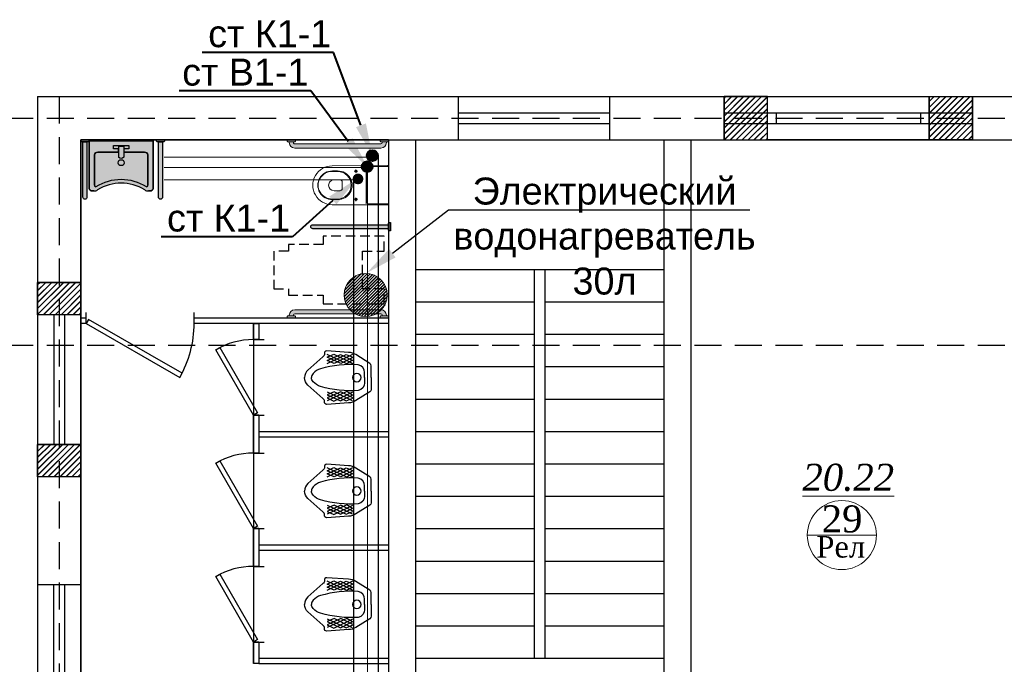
# Model space of a CAD drawing. Header units: inches. Extents: x 8001 to 766003, y -84601 to 563258.
# Tile 157 of 169: x 466066 to 475187, y 352352 to 358321. Entities that reach past the tile are written whole.
import ezdxf
from ezdxf import colors
from ezdxf.entities.mleader import LeaderData, LeaderLine
from ezdxf.math import Vec2, Vec3

# ---------------------------------------------------------------- set-up
doc = ezdxf.new("R2010")
doc.units = ezdxf.units.IN
doc.header["$MEASUREMENT"] = 0
for name, pattern in [('( Hidden )', [0.375, 0.25, -0.125]), ('One Roomed$0$CENTER2', [1.125, 0.75, -0.125, 0.125, -0.125]), ('штриховая', [19.049999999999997, 12.7, -6.349999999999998])]:
    doc.linetypes.add(name, pattern=pattern)
doc.layers.add('-K1 TRUBA', color=7, linetype='Continuous', lineweight=40, true_color=0x692e0a)
for name, color, linetype, lineweight in [('.', 7, 'Continuous', 15), ('_0', 7, 'Continuous', 15), ('В1', 160, 'Continuous', 25), ('раз.вну', 250, 'Continuous', 20), ('Сантехника', 5, 'Continuous', 13), ('СТЕНЫ', 7, 'Continuous', 40), ('Т3', 10, 'Continuous', 25)]:
    doc.layers.add(name, color=color, linetype=linetype, lineweight=lineweight)
for name, color, linetype in [('SANTEH', 30, 'Continuous'), ('santex', 152, 'Continuous'), ('сан.техника', 146, 'Continuous')]:
    doc.layers.add(name, color=color, linetype=linetype)
doc.styles.get("Standard").update_dxf_attribs({"font": 'arial.ttf'})
doc.styles.add('TIEMS', font='times.ttf')
pattern_1 = [(45, (1276666.2517349, 1731302.557319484), (-27.57716446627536, 27.57716446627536), []), (45, (1276668.2517349, 1731302.557319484), (-27.57716446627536, 27.57716446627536), [])]
pattern_2 = [(45, (0, 0), (-27.57716446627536, 27.57716446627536), []), (45, (2, 0), (-27.57716446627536, 27.57716446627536), [])]

# ---------------------------------------------------------------- blocks, each defined once
blk = doc.blocks.new('gggggggggggggfffffffffffffgc')
for p, q in [((3348311.882303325, 615064.9798417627), (3348311.882303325, 615464.9798417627)), ((3350611.882303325, 615064.9798417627), (3350611.882303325, 615464.9798417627))]:
    blk.add_line(p, q)
at = {"color": 5}
for p, q in [((3348311.882303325, 615314.9798417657), (3350611.882303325, 615314.9798417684)), ((3348311.882303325, 615214.9798417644), (3350611.882303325, 615214.9798417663))]:
    blk.add_line(p, q, dxfattribs=at)
blk = doc.blocks.new('gggggggggggggggffffffffffgc')
at = {"layer": '.'}
h = blk.add_hatch(dxfattribs=at)
h.set_pattern_fill('JIS_LC_8', color=32, scale=5)
h.set_pattern_definition(pattern_1)
h.paths.add_polyline_path([(1969329.713512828, 2113298.219507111), (1968929.713512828, 2113298.219507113), (1968929.713512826, 2112898.219507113), (1969329.713512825, 2112898.219507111)])
h = blk.add_hatch(dxfattribs=at)
h.set_pattern_fill('JIS_LC_8', color=32, scale=5)
h.set_pattern_definition(pattern_1)
h.paths.add_polyline_path([(1970829.713512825, 2113298.219507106), (1971229.713512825, 2113298.219507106), (1971229.713512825, 2112898.219507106), (1970829.713512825, 2112898.219507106)])
for p, q in [((1968929.713512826, 2113298.219507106), (1968929.713512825, 2112898.219507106)), ((1968929.713512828, 2113298.219507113), (1968929.713512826, 2112898.219507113)), ((1971229.713512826, 2113298.219507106), (1971229.713512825, 2112898.219507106))]:
    blk.add_line(p, q)
at = {"color": 5}
for p, q in [((1969329.713512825, 2113148.219507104), (1970829.713512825, 2113148.219507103)), ((1969329.713512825, 2113048.219507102), (1970829.713512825, 2113048.219507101))]:
    blk.add_line(p, q, dxfattribs=at)
for points in [[(1969329.713512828, 2113298.219507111), (1968929.713512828, 2113298.219507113), (1968929.713512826, 2112898.219507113), (1969329.713512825, 2112898.219507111)], [(1970829.713512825, 2113298.219507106), (1971229.713512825, 2113298.219507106), (1971229.713512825, 2112898.219507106), (1970829.713512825, 2112898.219507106)]]:
    blk.add_lwpolyline(points, close=True)
at = {"color": 0}
blk.add_lwpolyline([(1969329.713512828, 2113298.219507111), (1970829.713512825, 2113298.219507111), (1970829.713512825, 2112898.219507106), (1969329.713512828, 2112898.219507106)], close=True, dxfattribs=at)
at = {"color": 5}
for points in [[(1969409.713512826, 2113148.219507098), (1969409.713512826, 2113048.219507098)], [(1970749.713512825, 2113148.219507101), (1970749.713512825, 2113048.219507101)]]:
    blk.add_lwpolyline(points, dxfattribs=at)
blk = doc.blocks.new('ffffffffffffffffdddddfffx')
at = {"layer": '.'}
h = blk.add_hatch(dxfattribs=at)
h.set_pattern_fill('JIS_LC_8', color=32, scale=5)
h.set_pattern_definition(pattern_2)
h.paths.add_polyline_path([(2132516.529162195, 2055206.57200169), (2132916.529162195, 2055206.57200169), (2132916.529162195, 2054906.57200169), (2132516.529162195, 2054906.57200169)])
h = blk.add_hatch(dxfattribs=at)
h.set_pattern_fill('JIS_LC_8', color=32, scale=5)
h.set_pattern_definition(pattern_2)
h.paths.add_polyline_path([(2132516.529162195, 2053706.57200169), (2132916.529162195, 2053706.57200169), (2132916.529162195, 2053406.57200169), (2132516.529162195, 2053406.57200169)])
for p, q in [((2132916.529162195, 2055206.57200169), (2132516.529162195, 2055206.57200169)), ((2132916.529162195, 2054906.57200169), (2132516.529162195, 2054906.57200169)), ((2132916.529162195, 2053706.57200169), (2132516.529162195, 2053706.57200169)), ((2132916.529162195, 2053406.57200169), (2132516.529162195, 2053406.57200169))]:
    blk.add_line(p, q)
at = {"color": 5}
for p, q in [((2132666.529162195, 2054906.57200169), (2132666.529162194, 2053706.57200169)), ((2132766.529162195, 2054906.57200169), (2132766.529162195, 2053706.57200169))]:
    blk.add_line(p, q, dxfattribs=at)
at = {"color": 0}
for points in [[(2132516.529162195, 2055206.57200169), (2132916.529162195, 2055206.57200169), (2132916.529162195, 2054906.57200169), (2132516.529162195, 2054906.57200169)], [(2132516.529162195, 2053706.57200169), (2132916.529162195, 2053706.57200169), (2132916.529162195, 2053406.57200169), (2132516.529162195, 2053406.57200169)]]:
    blk.add_lwpolyline(points, close=True, dxfattribs=at)
blk = doc.blocks.new('*U297')
at = {"color": 5}
for p, q in [((0, 0), (-1.434995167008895e-16, -3.999999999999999)), ((28, 1.184237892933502e-16), (28, -3.999999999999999))]:
    blk.add_line(p, q, dxfattribs=at)
blk.add_lwpolyline([(-1.434995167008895e-16, -4.738375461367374e-16), (24.24871130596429, 14), (25.12371130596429, 12.48445554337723), (0.8749999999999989, -1.515544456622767)], close=True, dxfattribs=at)
blk.add_arc((0, 0), 28, 0, 29.99999999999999, dxfattribs=at)
blk = doc.blocks.new('*U298')
at = {"color": 5}
for p, q in [((0, 0), (-1.434995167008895e-16, -3.999999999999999)), ((28, 1.184237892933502e-16), (28, -3.999999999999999))]:
    blk.add_line(p, q, dxfattribs=at)
blk.add_lwpolyline([(-1.434995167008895e-16, -4.738375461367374e-16), (24.24871130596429, 14), (25.12371130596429, 12.48445554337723), (0.8749999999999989, -1.515544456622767)], close=True, dxfattribs=at)
blk.add_arc((0, 0), 28, 0, 29.99999999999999, dxfattribs=at)
blk = doc.blocks.new('*U299')
at = {"color": 5}
for p, q in [((0, 0), (0, -3.999999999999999)), ((-40, -5.921189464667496e-16), (-40, -4))]:
    blk.add_line(p, q, dxfattribs=at)
blk.add_lwpolyline([(0, -4.738375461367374e-16), (-34.64101615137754, 20), (-35.51601615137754, 18.48445554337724), (-0.875, -1.515544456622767)], close=True, dxfattribs=at)
blk.add_arc((0, 0), 40, 150, 180, dxfattribs=at)
blk = doc.blocks.new('fghgf')
at = {"layer": 'сан.техника', "color": 0, "lineweight": 25}
for p, q in [((1052278.910882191, -1094001.955807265), (1052102.939203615, -1094088.496655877)), ((1052162.102095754, -1094004.992324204), (1052102.939203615, -1094030.802756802)), ((1052216.713999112, -1094004.992324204), (1052102.939203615, -1094062.686231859)), ((1052102.939203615, -1094033.839273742), (1052213.680003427, -1094090.014918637)), ((1052105.9731993, -1094004.992324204), (1052275.876891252, -1094090.014918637)), ((1052105.9731993, -1094059.649706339), (1052157.551106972, -1094091.533181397)), ((1052157.551106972, -1094091.533181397), (1052339.590772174, -1094006.510586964)), ((1052338.073774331, -1094088.496655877), (1052162.102095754, -1094004.992324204)), ((1052213.680003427, -1094090.014918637), (1052338.073774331, -1094032.321019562)), ((1052338.073774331, -1094061.1679691), (1052216.713999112, -1094004.992324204)), ((1052275.876891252, -1094090.014918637), (1052338.073774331, -1094061.1679691)), ((1052339.590772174, -1094032.321019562), (1052278.910882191, -1094001.955807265)), ((1052102.939203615, -1094407.331397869), (1052213.680003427, -1094351.155752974)), ((1052278.910882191, -1094439.214864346), (1052102.939203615, -1094352.674015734)), ((1052105.9731993, -1094381.520965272), (1052157.551106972, -1094349.637490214)), ((1052105.9731993, -1094436.178347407), (1052275.876891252, -1094351.155752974)), ((1052157.551106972, -1094349.637490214), (1052339.590772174, -1094434.660084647)), ((1052338.073774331, -1094352.674015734), (1052162.102095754, -1094436.178347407)), ((1052213.680003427, -1094351.155752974), (1052338.073774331, -1094408.849652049)), ((1052275.876891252, -1094351.155752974), (1052338.073774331, -1094380.002702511)), ((1052216.713999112, -1094436.178347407), (1052102.939203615, -1094378.484439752)), ((1052162.102095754, -1094436.178347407), (1052102.939203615, -1094410.367914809)), ((1052338.073774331, -1094380.002702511), (1052216.713999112, -1094436.178347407)), ((1052339.590772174, -1094408.849652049), (1052278.910882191, -1094439.214864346))]:
    blk.add_line(p, q, dxfattribs=at)
for points in [[(1051931.518518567, -1094220.585335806), (1051931.518518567, -1094110.405764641, -0.2587507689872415), (1051943.664491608, -1094088.506745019), (1052072.599260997, -1094008.028849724, -0.1319240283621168), (1052142.38113329, -1093986.773196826), (1052342.624767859, -1093973.108849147, -0.4931859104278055), (1052365.37972601, -1093998.919281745, 0.3290875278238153), (1052379.032701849, -1094027.766231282), (1052518.596446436, -1094150.745343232, -0.2216688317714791), (1052549.133976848, -1094220.585335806, -0.08890636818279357)], [(1051992.198408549, -1094220.585335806), (1051992.198408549, -1094173.519250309, -0.3548112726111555), (1052051.361300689, -1094100.642740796, -0.08551412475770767), (1052400.270662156, -1094138.599258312, -0.1429113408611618), (1052470.05253445, -1094182.628818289, -0.1797639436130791), (1052484.70001678, -1094220.585335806, -0.4439485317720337)], [(1051931.518518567, -1094220.585335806), (1051931.518518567, -1094330.76490697, 0.2587507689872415), (1051943.664491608, -1094352.663926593), (1052072.599260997, -1094433.141821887, 0.1319240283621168), (1052142.38113329, -1094454.397474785), (1052342.624767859, -1094468.061822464, 0.4931859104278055), (1052365.37972601, -1094442.251389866, -0.3290875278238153), (1052379.032701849, -1094413.404440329), (1052518.596446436, -1094290.425328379, 0.2216688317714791), (1052549.133976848, -1094220.585335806, 0.08890636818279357)], [(1051992.198408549, -1094220.585335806), (1051992.198408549, -1094267.651421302, 0.3548112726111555), (1052051.361300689, -1094340.527930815, 0.08551412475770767), (1052400.270662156, -1094302.571413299, 0.1429113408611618), (1052470.05253445, -1094258.541853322, 0.1797639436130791), (1052484.70001678, -1094220.585335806, 0.4439485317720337)]]:
    blk.add_lwpolyline(points, format="xyb", dxfattribs=at)
blk.add_circle((1052065.014276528, -1094220.585335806), 39.03259394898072, dxfattribs=at)
blk = doc.blocks.new('21')
at = {"layer": '.', "lineweight": 30, "transparency": 33554687}
h = blk.add_hatch(color=1, dxfattribs=at)
h.dxf.hatch_style = 1
h.set_gradient(color1=(255, 255, 255), one_color=1, tint=1)
h.paths.add_polyline_path([(3499544.730136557, -1424689.234497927), (3499557.430136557, -1424689.234497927), (3499557.430136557, -1424613.034497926), (3499544.730136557, -1424613.034497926), (3499538.380136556, -1424619.384497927), (3499538.380136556, -1424682.884497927)])
edge = h.paths.add_edge_path()
edge.add_line((3499538.380136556, -1424670.181612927), (3499538.380136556, -1424632.087382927))
edge.add_line((3499538.380136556, -1424632.087382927), (3499026.380136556, -1424632.087382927))
edge.add_arc((3499026.380136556, -1424651.134497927), 19.04711499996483, 89.99999999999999, 270)
edge.add_line((3499026.380136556, -1424670.181612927), (3499538.380136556, -1424670.181612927))
blk.add_lwpolyline([(3499538.380136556, -1424670.181612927), (3499538.380136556, -1424632.087382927), (3499026.380136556, -1424632.087382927, 1), (3499026.380136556, -1424670.181612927)], format="xyb", close=True)
blk.add_lwpolyline([(3499544.730136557, -1424689.234497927), (3499557.430136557, -1424689.234497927), (3499557.430136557, -1424613.034497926), (3499544.730136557, -1424613.034497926), (3499538.380136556, -1424619.384497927), (3499538.380136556, -1424682.884497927)], close=True)
at = {"layer": '_0', "color": 0, "lineweight": 25}
for points in [[(3499026.380136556, -1424670.181612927), (3499538.380136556, -1424670.181612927), (3499538.380136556, -1424632.087382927), (3499026.380136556, -1424632.087382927)], [(3499557.430136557, -1424613.034497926), (3499544.730136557, -1424613.034497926), (3499538.380136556, -1424619.384497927), (3499538.380136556, -1424682.884497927), (3499544.730136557, -1424689.234497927), (3499557.430136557, -1424689.234497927)], [(3499557.430136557, -1424613.034497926), (3499557.430136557, -1424689.234497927)]]:
    blk.add_lwpolyline(points, dxfattribs=at)
blk.add_lwpolyline([(3499538.380136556, -1424632.087382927), (3499538.380136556, -1424670.181612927)], close=True, dxfattribs=at)
blk.add_arc((3499026.380136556, -1424651.134497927), 19.04711499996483, 90, 270, dxfattribs=at)
blk = doc.blocks.new('Rac7')
at = {"layer": '.', "lineweight": 30, "transparency": 33554687}
h = blk.add_hatch(color=1, dxfattribs=at)
h.dxf.hatch_style = 1
h.set_gradient(color1=(255, 255, 255), one_color=1, tint=1)
edge = h.paths.add_edge_path()
edge.add_line((-38988.30350479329, -23808.42117611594), (-38999.94733869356, -23808.42117611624))
edge.add_arc((-38999.94733869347, -23868.42117611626), 60.00000000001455, 90.00000000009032, 122.2280471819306)
edge.add_arc((-39230.96035782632, -23501.9766628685), 373.1842521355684, 237.7719528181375, 302.22804718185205, ccw=False)
edge.add_arc((-39461.97337695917, -23868.42117611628), 60.00000000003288, 57.77195281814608, 89.99999999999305)
edge.add_line((-39461.97337695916, -23808.42117611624), (-39473.61721086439, -23808.42117611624))
edge.add_ellipse((-39473.61721085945, -23829.60549407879), major_axis=(-26.96185922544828, -9.842192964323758e-12), ratio=0.7857142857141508, start_angle=269.9999999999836, end_angle=359.9999999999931)
edge.add_line((-39500.5790700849, -23829.60549407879), (-39500.5790700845, -24232.10769044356))
edge.add_line((-39500.5790700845, -24232.10769044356), (-38961.34164556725, -24232.10769044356))
edge.add_line((-38961.34164556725, -24232.10769044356), (-38961.34164556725, -23829.60549408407))
edge.add_ellipse((-38988.30350479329, -23829.60549407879), major_axis=(-26.96185922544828, -9.842192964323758e-12), ratio=0.7857142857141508, start_angle=179.9999999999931, end_angle=269.9999999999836)
at = {"lineweight": 25}
for p, q in [((-39500.5790700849, -23829.60549407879), (-39500.5790700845, -24232.10769044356)), ((-39500.5790700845, -24232.10769044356), (-39500.5790700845, -23829.60549407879)), ((-39461.97337695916, -23808.42117611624), (-39473.61721086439, -23808.42117611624)), ((-39473.61721085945, -23808.42117611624), (-39461.97337695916, -23808.42117611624)), ((-38988.30350479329, -23808.42117611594), (-38999.94733869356, -23808.42117611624)), ((-38999.94733869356, -23808.42117611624), (-38988.30350479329, -23808.42117611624)), ((-38961.34164556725, -24232.10769044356), (-38961.34164556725, -23829.60549408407)), ((-38961.34164556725, -23829.60549407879), (-38961.34164556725, -24232.10769044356)), ((-39456.5234781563, -24114.9241397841), (-39456.52347815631, -23859.14371952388)), ((-39456.5234781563, -23859.14371952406), (-39456.5234781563, -24114.924139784)), ((-39005.3972374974, -23859.14371952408), (-39005.39723749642, -24114.92413978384)), ((-39005.39723749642, -24114.92413978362), (-39005.3972374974, -23859.14371952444)), ((-39252.52984520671, -24136.10845774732), (-39429.56161893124, -24136.10845774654)), ((-39429.56161893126, -24136.10845774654), (-39252.52984520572, -24136.10845774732)), ((-39297.04374571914, -24193.54828215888), (-39297.04374571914, -24164.01005671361)), ((-39297.04374571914, -24164.01005671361), (-39252.52984520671, -24164.01005671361)), ((-39297.04374571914, -24164.01005671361), (-39252.52984520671, -24164.01005671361)), ((-39297.04374571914, -24193.54828215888), (-39297.04374571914, -24164.01005671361)), ((-39252.52984520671, -24185.89597805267), (-39252.52984520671, -24093.57448542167)), ((-39252.52984520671, -24164.01005671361), (-39252.52984520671, -24136.10845774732)), ((-39209.39087044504, -24185.89597805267), (-39209.39087044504, -24093.57448542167)), ((-39032.35909672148, -24136.10845774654), (-39209.39087044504, -24136.10845774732)), ((-39209.39087044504, -24136.10845774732), (-39209.39087044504, -24164.01005671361)), ((-39209.39087044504, -24136.10845774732), (-39032.35909672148, -24136.10845774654)), ((-39209.39087044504, -24164.01005671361), (-39164.87696993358, -24164.01005671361)), ((-39209.39087044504, -24164.01005671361), (-39164.87696993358, -24164.01005671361)), ((-39164.87696993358, -24164.01005671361), (-39164.87696993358, -24193.54828215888)), ((-39164.87696993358, -24164.01005671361), (-39164.87696993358, -24193.54828215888)), ((-39500.5790700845, -24232.10769044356), (-38961.34164556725, -24232.10769044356)), ((-38961.34164556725, -24232.10769044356), (-39500.5790700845, -24232.10769044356)), ((-39164.87696993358, -24193.54828215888), (-39297.04374571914, -24193.54828215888)), ((-39164.87696993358, -24193.54828215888), (-39297.04374571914, -24193.54828215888)), ((-39252.52984520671, -24185.89597805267), (-39209.39087044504, -24185.89597805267))]:
    blk.add_line(p, q, dxfattribs=at)
for centre, radius, start, end in [((-39461.97337695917, -23868.42117611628), 60.00000000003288, 57.77195281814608, 89.99999999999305), ((-39461.97337695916, -23868.42117611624), 60, 57.77195281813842, 90), ((-39230.96035782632, -23501.9766628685), 373.1842521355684, 237.7719528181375, 302.228047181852), ((-39230.96035782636, -23501.97666286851), 373.1842521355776, 237.7719528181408, 302.2280471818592), ((-38999.94733869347, -23868.42117611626), 60.00000000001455, 90.00000000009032, 122.2280471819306), ((-38999.94733869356, -23868.42117611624), 60, 90, 122.2280471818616), ((-39230.96035782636, -23501.97666286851), 402.7224775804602, 237.7087416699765, 302.2912583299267), ((-39230.96035782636, -23501.97666286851), 402.7224775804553, 237.708741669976, 302.2912583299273)]:
    blk.add_arc(centre, radius, start, end, dxfattribs=at)
for centre, major_axis, ratio, start_param, end_param in [((-39473.61721085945, -23829.60549407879), (-26.96185922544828, -9.842192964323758e-12), 0.7857142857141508, 4.712388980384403, 6.283185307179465), ((-38988.30350479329, -23829.60549407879), (-26.96185922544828, -9.842192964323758e-12), 0.7857142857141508, 3.141592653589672, 4.712388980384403), ((-39429.56161893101, -23859.14371952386), (-26.96185922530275, -1.743337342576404e-11), 0.7857142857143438, 5.37293991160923, 6.28318530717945), ((-39032.359096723, -23859.14371952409), (-26.9618592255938, -1.341028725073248e-11), 0.7857142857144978, 3.141592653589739, 4.051838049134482), ((-39429.56161893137, -24114.9241397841), (-26.96185922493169, -8.477217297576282e-12), 0.7857142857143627, 6.283185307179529, 7.853981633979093), ((-39032.3590967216, -24114.9241397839), (-26.96185922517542, 4.088171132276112e-12), 0.7857142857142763, 7.85398163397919, 9.424777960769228)]:
    blk.add_ellipse(centre, major_axis=major_axis, ratio=ratio, start_param=start_param, end_param=end_param, dxfattribs=at)
at = {"lineweight": 25, "extrusion": (0, 0, -1)}
for centre, major_axis, ratio, start_param, end_param in [((-39473.61721085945, -23829.60549407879), (-26.96185922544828, -9.842192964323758e-12), 0.7857142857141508, 1.211384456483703e-13, 1.570796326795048), ((-38988.30350479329, -23829.60549407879), (-26.96185922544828, -9.842192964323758e-12), 0.7857142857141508, 1.570796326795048, 3.141592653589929), ((-39429.56161893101, -23859.14371952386), (-26.96185922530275, -1.743337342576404e-11), 0.7857142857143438, 1.360184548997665e-13, 0.9102453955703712), ((-39032.359096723, -23859.14371952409), (-26.9618592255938, -1.341028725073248e-11), 0.7857142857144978, 2.231347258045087, 3.141592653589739), ((-39231.00426818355, -24048.02331776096), (27.85480897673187, -3.253154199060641e-13), 0.7857142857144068, -3.141592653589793, 3.141592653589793), ((-39230.96035782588, -24104.03082472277), (-25.34457466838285, -1.224571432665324e-11), 0.7857142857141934, 0.5528155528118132, 2.588777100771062), ((-39429.56161893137, -24114.9241397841), (-26.96185922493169, -8.477217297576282e-12), 0.7857142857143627, -1.570796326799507, 5.670513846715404e-14), ((-39032.3590967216, -24114.9241397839), (-26.96185922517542, 4.088171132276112e-12), 0.7857142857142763, -3.141592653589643, -1.570796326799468)]:
    blk.add_ellipse(centre, major_axis=major_axis, ratio=ratio, start_param=start_param, end_param=end_param, dxfattribs=at)
blk.add_ellipse((-39231.00426818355, -24048.02331776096), major_axis=(-27.85480897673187, 3.253154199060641e-13), ratio=0.7857142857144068, dxfattribs=at)
blk = doc.blocks.new('One Roomed$0$KP3.00$0$$0$A$C3973421A')
at = {"color": 0, "lineweight": 20}
for p, q in [((187.5028896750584, 172.6299999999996), (0, 172.6300000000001)), ((197.5028896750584, 162.63), (197.5028896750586, -162.63)), ((205.6090406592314, 172.63), (205.6090406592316, -172.63)), ((470.4520744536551, 132.6300000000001), (518.0000000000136, 132.6300000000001)), ((470.4520744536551, 127.63), (520.0000000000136, 127.63)), ((426.7985122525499, 30.00000000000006), (426.7985122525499, -29.99999999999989)), ((446.7985122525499, 50.00000000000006), (502.9461693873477, 50.00000000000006)), ((446.7985122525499, -49.99999999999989), (502.9461693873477, -49.99999999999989)), ((187.5028896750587, -172.63), (0, -172.63)), ((470.4520744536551, -127.63), (520.0000000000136, -127.63)), ((470.4520744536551, -132.63), (518.0000000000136, -132.63))]:
    blk.add_line(p, q, dxfattribs=at)
at = {"color": 0, "linetype": 'One Roomed$0$CENTER2', "lineweight": 20, "ltscale": 30}
for p, q in [((317, 130), (283, 130)), ((300, 147), (300, 113)), ((317, -130), (283, -130)), ((300, -147), (300, -113))]:
    blk.add_line(p, q, dxfattribs=at)
at = {"color": 0, "lineweight": 20}
blk.add_lwpolyline([(0, 175.5672209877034, -0.4158598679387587), (7.039322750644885, 182.5671105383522), (520.0000000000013, 180, -1), (520.0000000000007, -180), (7.039322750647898, -182.5671105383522, -0.4158598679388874), (0, -175.5672209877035)], format="xyb", close=True, dxfattribs=at)
for centre in [(300, 130), (300, -130)]:
    blk.add_circle(centre, 10, dxfattribs=at)
for centre, radius, start, end in [((187.5028896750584, 162.63), 10, 6.999999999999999e-15, 90), ((468.1028777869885, 1.137e-13), 132.6508033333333, 88.98525988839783, 271.0147401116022), ((473.1097420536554, 1.137e-13), 127.6576676, 91.19291023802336, 268.8070897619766), ((520.3491966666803, 1.137e-13), 132.6508033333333, 268.9852598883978, 91.01474011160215), ((522.3483965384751, 1.137e-13), 127.6516034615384, 268.9458745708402, 91.05412542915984), ((446.7985122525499, 30.00000000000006), 20, 90, 180), ((502.9461693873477, 1.137e-13), 50, 6.999999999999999e-15, 90), ((502.9461693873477, 0), 50, 270, 6.999999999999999e-15), ((446.7985122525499, -29.99999999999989), 20, 180, 270), ((187.5028896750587, -162.63), 10, 270, 6.999999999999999e-15)]:
    blk.add_arc(centre, radius, start, end, dxfattribs=at)
blk = doc.blocks.new('s55')
at = {"layer": '.', "lineweight": 30}
h = blk.add_hatch(color=1, dxfattribs=at)
h.dxf.hatch_style = 1
h.set_gradient(color1=(255, 255, 255), one_color=1, tint=1)
edge = h.paths.add_edge_path()
edge.add_line((868.149999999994, 76.19999999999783), (69.84999999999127, 76.19999999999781))
edge.add_arc((69.84999999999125, 25.39999999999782), 50.8, 90.00000000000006, 180)
edge.add_line((19.04999999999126, 25.39999999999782), (19.04999999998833, 19.04999999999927))
edge.add_line((19.04999999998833, 19.04999999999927), (57.14999999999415, 19.04999999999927))
edge.add_line((57.14999999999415, 19.04999999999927), (57.14999999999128, 25.39999999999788))
edge.add_arc((69.84999999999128, 25.39999999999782), 12.7, 89.99999999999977, 179.9999999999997, ccw=False)
edge.add_line((69.84999999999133, 38.09999999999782), (868.1499999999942, 38.09999999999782))
edge.add_arc((868.1499999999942, 25.3999999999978), 12.70000000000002, 0, 90, ccw=False)
edge.add_line((880.8499999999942, 25.3999999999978), (880.8499999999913, 19.04999999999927))
edge.add_line((880.8499999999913, 19.04999999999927), (918.9499999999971, 19.04999999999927))
edge.add_line((918.9499999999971, 19.04999999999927), (918.9499999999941, 25.40000000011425))
edge.add_arc((868.1499999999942, 25.39999999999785), 50.79999999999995, 1.312852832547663e-10, 90.00000000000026)
h.paths.add_polyline_path([(76.19999999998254, 12.70000000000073), (69.84999999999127, 19.04999999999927), (6.349999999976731, 19.04999999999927), (0, 12.70000000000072), (0, 0), (76.19999999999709, 0)])
h.paths.add_polyline_path([(937.9999999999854, 12.70000000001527), (931.6499999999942, 19.04999999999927), (868.1499999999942, 19.04999999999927), (861.7999999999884, 12.70000000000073), (861.7999999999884, 0), (938, 0)])
for points in [[(76.19999999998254, 12.70000000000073), (69.84999999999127, 19.04999999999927), (6.349999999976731, 19.04999999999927), (0, 12.70000000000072), (0, 0), (76.19999999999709, 0)], [(937.9999999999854, 12.70000000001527), (931.6499999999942, 19.04999999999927), (868.1499999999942, 19.04999999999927), (861.7999999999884, 12.70000000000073), (861.7999999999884, 0), (938, 0)]]:
    blk.add_lwpolyline(points, close=True)
blk.add_lwpolyline([(868.149999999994, 76.19999999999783), (69.84999999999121, 76.19999999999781, 0.4142135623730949), (19.04999999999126, 25.39999999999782), (19.04999999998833, 19.04999999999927), (57.14999999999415, 19.04999999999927), (57.14999999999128, 25.39999999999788, -0.4142135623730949), (69.84999999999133, 38.09999999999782), (868.1499999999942, 38.09999999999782, -0.4142135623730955), (880.8499999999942, 25.3999999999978), (880.8499999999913, 19.04999999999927), (918.9499999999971, 19.04999999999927), (918.9499999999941, 25.40000000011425, 0.414213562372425)], format="xyb", close=True)
at = {"layer": 'SANTEH', "lineweight": 20, "ltscale": 5}
for p, q in [((6.349999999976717, 19.04999999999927), (0, 12.70000000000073)), ((0, 0), (0, 12.70000000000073)), ((6.349999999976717, 19.04999999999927), (69.84999999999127, 19.04999999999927)), ((19.04999999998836, 19.04999999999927), (19.04999999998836, 25.39999999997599)), ((57.14999999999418, 25.3999999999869), (57.14999999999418, 19.04999999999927)), ((69.84999999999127, 76.19999999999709), (868.1499999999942, 76.20000000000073)), ((868.1499999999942, 38.09999999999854), (69.84999999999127, 38.10000000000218)), ((69.84999999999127, 19.04999999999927), (76.19999999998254, 12.70000000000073)), ((76.19999999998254, 12.70000000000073), (76.19999999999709, 0)), ((868.1499999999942, 19.04999999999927), (861.7999999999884, 12.70000000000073)), ((861.7999999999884, 0), (861.7999999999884, 12.70000000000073)), ((868.1499999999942, 19.04999999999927), (931.6499999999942, 19.04999999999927)), ((880.8499999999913, 19.04999999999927), (880.8499999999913, 25.40000000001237)), ((918.9499999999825, 25.40000000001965), (918.9499999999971, 19.04999999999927)), ((931.6499999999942, 19.04999999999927), (938, 12.70000000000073)), ((937.9999999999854, 12.70000000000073), (938, 0))]:
    blk.add_line(p, q, dxfattribs=at)
for points in [[(0, 0), (76.19999999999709, 0)], [(861.7999999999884, 0), (938, 0)]]:
    blk.add_lwpolyline(points, dxfattribs=at)
for centre, radius, start, end in [((69.84999999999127, 25.39999999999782), 50.8, 90, 180), ((69.84999999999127, 25.39999999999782), 12.7, 90, 180), ((868.1499999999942, 25.39999999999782), 50.8, 0, 90), ((868.1499999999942, 25.39999999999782), 12.7, 0, 90)]:
    blk.add_arc(centre, radius, start, end, dxfattribs=at)
blk = doc.blocks.new('dccc')
at = {"layer": '.', "lineweight": 30}
h = blk.add_hatch(color=1, dxfattribs=at)
h.dxf.hatch_style = 1
h.set_gradient(color1=(255, 255, 255), one_color=1, tint=1)
h.paths.add_polyline_path([(3499366.175401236, -1424531.293487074), (3499366.175401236, -1424518.593487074), (3499289.975401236, -1424518.593487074), (3499289.975401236, -1424531.293487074), (3499296.325401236, -1424537.643487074), (3499359.825401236, -1424537.643487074)])
edge = h.paths.add_edge_path()
edge.add_line((3499347.122516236, -1424537.643487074), (3499309.028286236, -1424537.643487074))
edge.add_line((3499309.028286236, -1424537.643487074), (3499309.028286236, -1425237.643487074))
edge.add_arc((3499328.075401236, -1425237.643487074), 19.04711499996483, 180, 360)
edge.add_line((3499347.122516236, -1425237.643487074), (3499347.122516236, -1424537.643487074))
blk.add_lwpolyline([(3499366.175401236, -1424531.293487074), (3499366.175401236, -1424518.593487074), (3499289.975401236, -1424518.593487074), (3499289.975401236, -1424531.293487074), (3499296.325401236, -1424537.643487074), (3499359.825401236, -1424537.643487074)], close=True)
blk.add_lwpolyline([(3499347.122516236, -1424537.643487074), (3499309.028286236, -1424537.643487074), (3499309.028286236, -1425237.643487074, 1), (3499347.122516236, -1425237.643487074)], format="xyb", close=True)
at = {"layer": '_0', "color": 0, "lineweight": 25}
for points in [[(3499289.975401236, -1424518.593487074), (3499289.975401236, -1424531.293487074), (3499296.325401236, -1424537.643487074), (3499359.825401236, -1424537.643487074), (3499366.175401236, -1424531.293487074), (3499366.175401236, -1424518.593487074)], [(3499289.975401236, -1424518.593487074), (3499366.175401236, -1424518.593487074)], [(3499347.122516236, -1425237.643487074), (3499347.122516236, -1424537.643487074), (3499309.028286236, -1424537.643487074), (3499309.028286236, -1425237.643487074)]]:
    blk.add_lwpolyline(points, dxfattribs=at)
blk.add_lwpolyline([(3499309.028286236, -1424537.643487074), (3499347.122516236, -1424537.643487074)], close=True, dxfattribs=at)
blk.add_arc((3499328.075401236, -1425237.643487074), 19.04711499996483, 180, 0, dxfattribs=at)
blk = doc.blocks.new('fhgsg')
for p, q in [((173079.5553978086, 162186.5084725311), (228029.5553978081, 162186.5084725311)), ((173079.5553978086, 162186.5084725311), (173079.5553978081, 152516.5084725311)), ((176979.5553978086, 161786.5084725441), (176979.5553978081, 162186.5084725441)), ((178379.5553978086, 161786.5084725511), (178379.5553978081, 162186.5084725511)), ((173479.5553978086, 161786.5084725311), (173479.5553978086, 155466.5084725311)), ((176329.5553978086, 161786.5084725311), (176329.5553978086, 155466.5084725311)), ((176579.5553978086, 161786.5084725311), (176579.5553978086, 155466.5084725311)), ((178879.5553978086, 161786.5084725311), (178879.5553978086, 155466.5084725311)), ((179129.5553978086, 161786.5084725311), (179129.5553978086, 155466.5084725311)), ((176579.5553978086, 160586.5084725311), (178879.5553978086, 160586.5084725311)), ((177679.5553978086, 160586.5084725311), (177679.5553978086, 156986.5084725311)), ((177779.5553978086, 160586.5084725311), (177779.5553978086, 156986.5084725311)), ((173481.1022611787, 160466.5084725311), (173081.1022611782, 160466.5084725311)), ((176579.5553978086, 160286.5084725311), (177679.5553978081, 160286.5084725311)), ((177779.5553978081, 160286.5084725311), (178879.5553978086, 160286.5084725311)), ((176579.5553978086, 159986.5084725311), (177679.5553978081, 159986.5084725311)), ((177779.5553978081, 159986.5084725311), (178879.5553978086, 159986.5084725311)), ((176579.5553978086, 159686.5084725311), (177679.5553978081, 159686.5084725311)), ((177779.5553978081, 159686.5084725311), (178879.5553978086, 159686.5084725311)), ((176579.5553978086, 159386.5084725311), (177679.5553978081, 159386.5084725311)), ((177779.5553978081, 159386.5084725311), (178879.5553978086, 159386.5084725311)), ((176579.5553978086, 159086.5084725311), (177679.5553978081, 159086.5084725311)), ((177779.5553978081, 159086.5084725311), (178879.5553978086, 159086.5084725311)), ((176579.5553978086, 158786.5084725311), (177679.5553978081, 158786.5084725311)), ((177779.5553978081, 158786.5084725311), (178879.5553978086, 158786.5084725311)), ((173481.1022611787, 158666.5084725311), (173081.1022611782, 158666.5084725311)), ((176579.5553978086, 158486.5084725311), (177679.5553978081, 158486.5084725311)), ((177779.5553978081, 158486.5084725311), (178879.5553978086, 158486.5084725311)), ((176579.5553978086, 158186.5084725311), (177679.5553978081, 158186.5084725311)), ((177779.5553978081, 158186.5084725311), (178879.5553978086, 158186.5084725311)), ((176579.5553978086, 157886.5084725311), (177679.5553978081, 157886.5084725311)), ((177779.5553978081, 157886.5084725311), (178879.5553978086, 157886.5084725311)), ((173481.1022611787, 157666.5084725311), (173081.1022611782, 157666.5084725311)), ((176579.5553978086, 157586.5084725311), (177679.5553978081, 157586.5084725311)), ((177779.5553978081, 157586.5084725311), (178879.5553978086, 157586.5084725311)), ((176579.5553978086, 157286.5084725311), (177679.5553978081, 157286.5084725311)), ((177779.5553978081, 157286.5084725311), (178879.5553978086, 157286.5084725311)), ((176579.5553978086, 156986.5084725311), (178879.5553978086, 156986.5084725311))]:
    blk.add_line(p, q)
at = {"color": 1, "linetype": '( Hidden )', "ltscale": 1000}
for p, q in [((173279.5553978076, 162186.5084725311), (173279.5553978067, 111324.090415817)), ((169789.1042655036, 161986.5084725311), (227829.5553978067, 161986.5084725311)), ((169789.1042655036, 159886.5084725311), (247209.5553978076, 159886.5084725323))]:
    blk.add_line(p, q, dxfattribs=at)
at = {"color": 5}
for p, q in [((176979.5553978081, 162036.5084725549), (178379.5553978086, 162036.5084725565)), ((176979.5553978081, 161936.5084725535), (178379.5553978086, 161936.5084725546)), ((173231.1022611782, 156466.5084725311), (173231.1022611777, 157666.5084725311)), ((173331.1022611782, 156466.5084725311), (173331.1022611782, 157666.5084725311))]:
    blk.add_line(p, q, dxfattribs=at)
at = {"lineweight": 0, "ltscale": 100}
blk.add_line((180209.8447282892, 158126.7856937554), (180849.8447282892, 158126.7856937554), dxfattribs=at)
blk.add_lwpolyline([(173479.5553978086, 161786.5084725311), (219129.555397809, 161786.5084725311)])
at = {"color": 0}
blk.add_lwpolyline([(173479.5553978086, 161786.5084725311), (176329.5553978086, 161786.5084725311), (176329.5553978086, 155466.5084725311), (173479.5553978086, 155466.5084725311)], close=True, dxfattribs=at)
blk.add_lwpolyline([(176329.5553978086, 161786.5084725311), (173479.5553978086, 161786.5084725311)], dxfattribs=at)
at = {"linetype": 'штриховая', "ltscale": 7}
blk.add_lwpolyline([(175269.0352083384, 160406.6831966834), (175402.3390964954, 160406.6831966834), (175402.3390964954, 160346.9808207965), (175725.3274802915, 160346.9808207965), (175725.3274802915, 160267.39886929), (176289.0352083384, 160267.39886929), (176289.0352083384, 160406.6831966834), (176089.0352083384, 160406.6831966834), (176089.0352083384, 160756.6831966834), (176289.0352083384, 160756.6831966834), (176289.0352083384, 160895.9675240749), (175725.3274802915, 160895.9675240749), (175725.3274802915, 160816.3855725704), (175402.3390964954, 160816.3855725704), (175402.3390964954, 160756.6831966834), (175269.0352083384, 160756.6831966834)], close=True, dxfattribs=at)
at = {"color": 5}
for points in [[(173529.5553978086, 160136.5084725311), (173479.5553978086, 160136.5084725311)], [(173529.5553978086, 160086.5084725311), (173479.5553978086, 160086.5084725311)], [(173529.5553978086, 160086.5084725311), (173479.5553978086, 160086.5084725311)], [(173529.5553978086, 160086.5084725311), (173529.5553978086, 160136.5084725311)], [(176329.5553978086, 160136.5084725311), (174529.5553978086, 160136.5084725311)], [(174529.5553978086, 160086.5084725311), (174529.5553978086, 160136.5084725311)], [(176329.5553978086, 160086.5084725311), (174529.5553978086, 160086.5084725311)], [(175079.5553978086, 160086.5084725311), (174529.5553978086, 160086.5084725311)], [(175079.5553978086, 159936.5084725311), (175079.5553978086, 160086.5084725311), (175129.5553978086, 160086.5084725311), (175129.5553978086, 159936.5084725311)], [(175079.5553978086, 160086.5084725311), (175079.5553978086, 156936.5084725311)], [(175129.5553978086, 159936.5084725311), (175079.5553978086, 159936.5084725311)], [(175079.5553978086, 158886.5084725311), (175079.5553978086, 159236.5084725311)], [(175129.5553978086, 159236.5084725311), (175079.5553978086, 159236.5084725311)], [(175129.5553978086, 159236.5084725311), (175129.5553978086, 158886.5084725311)], [(175129.5553978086, 159086.5084725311), (175129.5553978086, 159086.5084725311), (175129.5553978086, 159086.5084725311), (176329.5553978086, 159086.5084725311)], [(175129.5553978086, 159036.5084725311), (175129.5553978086, 159036.5084725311), (176329.5553978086, 159036.5084725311)], [(175129.5553978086, 158886.5084725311), (175079.5553978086, 158886.5084725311)], [(175079.5553978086, 157836.5084725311), (175079.5553978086, 158186.5084725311)], [(175129.5553978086, 158186.5084725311), (175079.5553978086, 158186.5084725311)], [(175129.5553978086, 158186.5084725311), (175129.5553978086, 157836.5084725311)], [(175129.5553978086, 158036.5084725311), (175129.5553978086, 158036.5084725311), (175129.5553978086, 158036.5084725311), (176329.5553978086, 158036.5084725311)], [(175129.5553978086, 157986.5084725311), (175129.5553978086, 157986.5084725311), (176329.5553978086, 157986.5084725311)], [(175129.5553978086, 157986.5084725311), (175129.5553978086, 157986.5084725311), (176329.5553978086, 157986.5084725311)], [(175129.5553978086, 157836.5084725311), (175079.5553978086, 157836.5084725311)], [(175129.5553978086, 157136.5084725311), (175129.5553978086, 156936.5084725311), (175079.5553978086, 156936.5084725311), (175079.5553978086, 157136.5084725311)], [(175129.5553978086, 157136.5084725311), (175079.5553978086, 157136.5084725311)], [(175129.5553978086, 156986.5084725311), (175129.5553978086, 156986.5084725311), (175129.5553978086, 156986.5084725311), (176329.5553978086, 156986.5084725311)], [(175129.5553978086, 156936.5084725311), (175129.5553978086, 156936.5084725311), (176329.5553978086, 156936.5084725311)]]:
    blk.add_lwpolyline(points, dxfattribs=at)
at = {"layer": 'СТЕНЫ', "color": 0, "linetype": 'ByBlock', "lineweight": 0, "ltscale": 100}
blk.add_circle((180529.8447282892, 158126.7856937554), 320, dxfattribs=at)
blk.add_blockref('gggggggggggggfffffffffffffgc', (-3168872.030042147, -453278.4713692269))
at = {"color": 0}
for name, p in [('gggggggggggggggffffffffffgc', (-1789489.861251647, -1951111.711034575)), ('ffffffffffffffffdddddfffx', (-1959436.973764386, -1894740.063529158))]:
    blk.add_blockref(name, p, dxfattribs=at)
at = {"color": 1, "lineweight": 30, "xscale": -1, "rotation": 270}
for name, p in [('21', (1598168.789895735, -3337770.921664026)), ('21', (1598868.789895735, -3337770.921664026)), ('dccc', (1600867.295406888, -3338346.319813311))]:
    blk.add_blockref(name, p, dxfattribs=at)
at = {"xscale": 25.00000000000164, "yscale": 25.00000000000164, "zscale": 25.00000000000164}
for name, p, rotation in [('*U299', (173529.5553978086, 160086.5084725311), 179.9999999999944), ('*U298', (175079.5553978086, 159236.5084725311), 89.99999999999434), ('*U297', (175079.5553978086, 158186.5084725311), 89.99999999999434), ('*U297', (175079.5553978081, 157136.5084725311), 89.99999999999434)]:
    blk.add_blockref(name, p, dxfattribs=dict(at, rotation=rotation))
at = {"layer": 'santex', "color": 0, "lineweight": 5, "rotation": 179.999919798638}
blk.add_blockref('One Roomed$0$KP3.00$0$$0$A$C3973421A', (176328.6910756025, 161365.7292818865), dxfattribs=at)
at = {"layer": 'раз.вну', "color": 0, "lineweight": 25, "xscale": -1}
for p in [(1228101.441886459, 1253805.274146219), (1228101.441886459, 1252755.274146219), (1228101.441886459, 1251705.274146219)]:
    blk.add_blockref('fghgf', p, dxfattribs=at)
at = {"layer": 'Сантехника', "color": 0, "lineweight": -2, "xscale": 1.094137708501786, "yscale": 1.094137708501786, "zscale": 1.094137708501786, "rotation": 180}
blk.add_blockref('Rac7', (130929.5352145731, 135263.2456919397), dxfattribs=at)
at = {"layer": 'Сантехника', "color": 0, "lineweight": -2, "rotation": 180}
blk.add_blockref('s55', (176329.5553978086, 161786.5084725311), dxfattribs=at)
at = {"layer": 'Сантехника', "color": 0, "lineweight": -2, "xscale": -1}
blk.add_blockref('s55', (176329.5553978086, 160136.5084725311), dxfattribs=at)
at = {"lineweight": 0, "ltscale": 100, "char_height": 250, "attachment_point": 5, "style": 'TIEMS'}
for s, insert in [('\\A1;{\\fTimes New Roman|b0|i1|c204|p18;\\L20.22}', (180588.9176507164, 158658.9857035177)), ('\\A1;29', (180531.981723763, 158275.0349686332))]:
    blk.add_mtext(s, dxfattribs=dict(at, insert=insert))
at = {"lineweight": 0, "ltscale": 100, "insert": (180519.9102250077, 158016.9018004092), "char_height": 200, "width": 1156.471053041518, "attachment_point": 5, "style": 'TIEMS'}
blk.add_mtext('\\A1;Рел', dxfattribs=at)

msp = doc.modelspace()

# ---------------------------------------------------------------- block references
at = {"color": 25}
msp.add_blockref('fhgsg', (293152.1261744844, 195421.7154812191), dxfattribs=at)

# ---------------------------------------------------------------- next in the draw order: hatches: boundary and pattern name
at = {"layer": '-K1 TRUBA', "linetype": 'ByBlock', "lineweight": 40}
h = msp.add_hatch(color=3, dxfattribs=at)
h.dxf.hatch_style = 1
edge = h.paths.add_edge_path()
edge.add_arc((469333.8730937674, 357062.7007141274), 50, 360, 720)
h = msp.add_hatch(color=5, dxfattribs=at)
h.dxf.hatch_style = 1
edge = h.paths.add_edge_path()
edge.add_arc((469285.5321930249, 356960.489012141), 50, 360, 720)
at = {"ltscale": 150}
h = msp.add_hatch(dxfattribs=at)
h.set_pattern_fill('JIS_LC_20A', color=1)
h.set_pattern_definition([(45, (26156.82910639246, 406231.4404604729), (-14.14213562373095, 14.14213562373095), []), (45, (26157.82910639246, 406231.4404604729), (-14.14213562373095, 14.14213562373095), [])])
edge = h.paths.add_edge_path()
edge.add_arc((469272.2580024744, 355772.0091539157), 200, 0, 360)
at = {"layer": 'В1', "lineweight": 50, "ltscale": 10}
h = msp.add_hatch(color=6, dxfattribs=at)
edge = h.paths.add_edge_path()
edge.add_arc((469199.6943697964, 356846.3406854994), 50.00000056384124, 180, 540, ccw=False)

# ---------------------------------------------------------------- next in the draw order: linework, layer by layer
at = {"layer": '-K1 TRUBA', "color": 3, "linetype": 'ByBlock', "lineweight": 40}
msp.add_circle((469332.9360521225, 357062.0755423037), 50, dxfattribs=at)
at = {"layer": '-K1 TRUBA', "color": 5, "linetype": 'ByBlock', "lineweight": 40}
msp.add_circle((469284.5951513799, 356959.8638403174), 50, dxfattribs=at)
at = {"layer": '.', "color": 1, "ltscale": 150}
msp.add_circle((469270.266067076, 355772.0091539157), 200, dxfattribs=at)
at = {"color": 3, "linetype": 'ByBlock', "const_width": 10}
msp.add_lwpolyline([(469387.7366955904, 351393.1422263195), (469387.7366955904, 357047.7074506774), (467402.5278220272, 357047.7074506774)], dxfattribs=at)
at = {"color": 5, "linetype": 'ByBlock', "const_width": 10}
msp.add_lwpolyline([(467402.9489470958, 356952.7036445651), (469287.929484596, 356952.7036445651), (469287.929484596, 351314.3209249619)], dxfattribs=at)
at = {"color": 1, "linetype": 'ByBlock', "const_width": 10}
msp.add_lwpolyline([(469159.7097734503, 351333.7344698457), (469159.7097734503, 356837.2786289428), (467401.7442779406, 356837.2786289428)], dxfattribs=at)

# ---------------------------------------------------------------- next in the draw order: leaders
at = {"layer": '-K1 TRUBA', "color": 3, "linetype": 'ByBlock', "lineweight": 0}
ml = msp.add_multileader_mtext('Standard', dxfattribs=at)
ml.set_content('ст К1-1', color=3)
ml.set_leader_properties(color=256, linetype='ByLayer', lineweight=-1)
ml.build(insert=Vec2(0, 0))
ml.multileader.update_dxf_attribs({"has_dogleg": 0, "text_left_attachment_type": 6, "text_right_attachment_type": 6, "dogleg_length": 0.36, "arrow_head_size": 300})
ctx = ml.context
ctx.base_point, ctx.char_height, ctx.arrow_head_size, ctx.landing_gap_size, ctx.plane_origin = Vec3(467789.6865000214, 358016.2030779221), 250, 300, 60.75, Vec3(475803.8377681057, 354461.9413870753)
ctx.left_attachment, ctx.right_attachment, ctx.text_align_type = 6, 6, 1
notes = []
notes.append((ctx, [(0, (1, 1, 0), (468973.6201698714, 358016.2030779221), (-1, 0), 0.36, [(0, [(469332.9360521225, 357062.0755423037)], 0, [])])]))
ctx.mtext.insert, ctx.mtext.width, ctx.mtext.defined_height, ctx.mtext.alignment, ctx.mtext.flow_direction = Vec3(468381.4733349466, 358316.2030779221), 2702.5, 2367.809121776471, 2, 5
at = {"layer": '-K1 TRUBA', "color": 5, "linetype": 'ByBlock', "lineweight": 0}
ml = msp.add_multileader_mtext('Standard', dxfattribs=at)
ml.set_content('ст В1-1', color=5)
ml.set_leader_properties(color=256, linetype='ByLayer', lineweight=-1)
ml.build(insert=Vec2(0, 0))
ml.multileader.update_dxf_attribs({"has_dogleg": 0, "text_left_attachment_type": 6, "text_right_attachment_type": 6, "dogleg_length": 0.36, "arrow_head_size": 300})
ctx = ml.context
ctx.base_point, ctx.char_height, ctx.arrow_head_size, ctx.landing_gap_size, ctx.plane_origin = Vec3(467549.3293107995, 357660.4552504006), 250, 300, 60.75, Vec3(475813.1593046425, 354960.2228354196)
ctx.left_attachment, ctx.right_attachment, ctx.text_align_type = 6, 6, 1
notes.append((ctx, [(0, (1, 1, 0), (468762.7650270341, 357660.4552504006), (-1, 0), 0.36, [(0, [(469287.929484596, 356952.7036445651)], 0, [])])]))
ctx.mtext.insert, ctx.mtext.width, ctx.mtext.defined_height, ctx.mtext.alignment, ctx.mtext.flow_direction = Vec3(468155.8671689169, 357960.4552504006), 2702.5, 2367.809121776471, 2, 5
at = {"layer": '-K1 TRUBA', "color": 6, "linetype": 'ByBlock', "lineweight": 0}
ml = msp.add_multileader_mtext('Standard', dxfattribs=at)
ml.set_content('ст К1-1', color=6)
ml.set_leader_properties(color=256, linetype='ByLayer', lineweight=-1)
ml.build(insert=Vec2(0, 0))
ml.multileader.update_dxf_attribs({"has_dogleg": 0, "text_left_attachment_type": 6, "text_right_attachment_type": 6, "dogleg_length": 0.36, "arrow_head_size": 300})
ctx = ml.context
ctx.base_point, ctx.char_height, ctx.arrow_head_size, ctx.landing_gap_size, ctx.plane_origin = Vec3(467408.6900049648, 356309.393594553), 250, 300, 60.75, Vec3(475422.841273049, 352755.1319037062)
ctx.left_attachment, ctx.right_attachment, ctx.text_align_type = 6, 6, 1
notes.append((ctx, [(0, (1, 1, 0), (468592.6236748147, 356309.393594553), (-1, 0), 0.36, [(0, [(469190.3089741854, 356848.0184148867)], 0, [])])]))
ctx.mtext.insert, ctx.mtext.width, ctx.mtext.defined_height, ctx.mtext.alignment, ctx.mtext.flow_direction = Vec3(468000.4768398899, 356609.393594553), 2702.5, 2367.809121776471, 2, 5
at = {"layer": 'Т3'}
ml = msp.add_multileader_mtext('Standard', dxfattribs=at)
ml.set_content('Электрический\\Pводонагреватель\\P30л', color=256)
ml.set_leader_properties(color=256, linetype='ByLayer', lineweight=-1)
ml.build(insert=Vec2(0, 0))
ml.multileader.update_dxf_attribs({"has_dogleg": 0, "text_left_attachment_type": 6, "text_right_attachment_type": 6, "dogleg_length": 0.36, "arrow_head_size": 300})
ctx = ml.context
ctx.base_point, ctx.char_height, ctx.arrow_head_size, ctx.landing_gap_size, ctx.plane_origin = Vec3(470039.173830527, 356559.0280701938), 250, 300, 60.75, Vec3(451035.7702040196, 355388.0297853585)
ctx.left_attachment, ctx.right_attachment, ctx.text_align_type = 6, 6, 1
notes.append((ctx, [(0, (1, 1, 0), (470038.813830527, 356559.0280701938), (1, 0), 0.36, [(0, [(469280.0216372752, 355975.6843226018)], 0, [])])]))
ctx.mtext.insert, ctx.mtext.width, ctx.mtext.defined_height, ctx.mtext.alignment, ctx.mtext.flow_direction = Vec3(471483.1946354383, 356859.0280701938), 2702.5, 2367.809121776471, 2, 5
for ctx, leaders in notes:
    for number, flags, end, landing, length, lines in leaders:
        leader = LeaderData()
        leader.index, (leader.has_last_leader_line, leader.has_dogleg_vector, leader.attachment_direction) = number, flags
        leader.last_leader_point, leader.dogleg_vector, leader.dogleg_length = Vec3(end), Vec3(landing), length
        for number, points, colour, breaks in lines:
            line = LeaderLine()
            line.index, line.vertices, line.color, line.breaks = number, Vec3.list(points), colors.encode_raw_color(colour), breaks
            leader.lines.append(line)
        ctx.leaders.append(leader)

doc.saveas('drawing.dxf')
